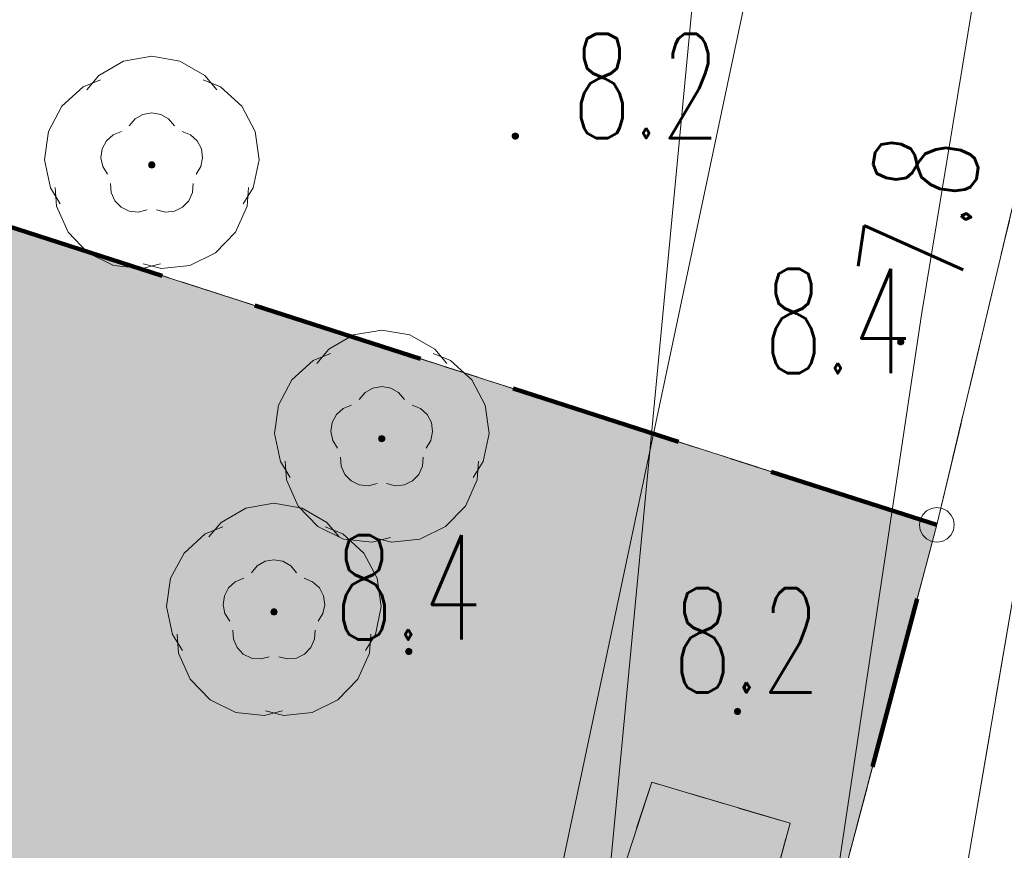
# Model space of a CAD drawing. Header units: millimetres. Extents: x -367306 to 168495, y -187323 to 82034.
# Tile 100 of 170: x 57736 to 71891, y -45551 to -33610. Entities that reach past the tile are written whole.
import ezdxf

# ---------------------------------------------------------------- set-up
doc = ezdxf.new("R2010")
doc.units = ezdxf.units.MM
doc.header["$MEASUREMENT"] = 0
for name, pattern in [('L_0_03', [1000, 500, -500]), ('L_0_06', [2000, 1500, -500]), ('Przerywana długa', [3900, 2500, -1400]), ('Przerywana gęsta', [900, 600, -300])]:
    doc.linetypes.add(name, pattern=pattern)
for name, color, linetype, lineweight in [('0_Nr_pióra__196', 1, 'Continuous', 100), ('Nowe_EGDE_Nr_pióra__8', 7, 'Continuous', 13), ('Nowe_EGDE_Nr_pióra__9', 7, 'Continuous', 13), ('Nowe_EGKK_Nr_pióra__8', 7, 'Continuous', 13), ('Nowe_EGKK_Nr_pióra__9', 7, 'Continuous', 13), ('Nowe_EGPG_Nr_pióra__8', 7, 'Continuous', 13), ('Nowe_EGPG_Nr_pióra__9', 7, 'Continuous', 13), ('Nowe_EGUG_Nr_pióra__8', 7, 'Continuous', 13), ('Nowe_EGUG_Nr_pióra__9', 7, 'Continuous', 13), ('Nowe_GUPPRZ_O_Nr_pióra__8', 7, 'Continuous', 13), ('Nowe_OTKJ_Nr_pióra__9', 7, 'Continuous', 13), ('Nowe_OTKK_Nr_pióra__9', 7, 'Continuous', 13), ('Nowe_OTRN_Nr_pióra__7', 7, 'Continuous', 13), ('Nowe_OTRN_Nr_pióra__8', 7, 'Continuous', 13), ('Nowe_OTRN_Nr_pióra__9', 7, 'Continuous', 13), ('Nowe_OTRN_O_Nr_pióra__8', 7, 'Continuous', 13), ('Nowe_OTZL_Nr_pióra__8', 7, 'Continuous', 13), ('Nowe_OTZL_Nr_pióra__9', 7, 'Continuous', 13), ('Nowe_SUEP_Nr_pióra__9', 7, 'Continuous', 13), ('Nowe_SUGP_Nr_pióra__9', 7, 'Continuous', 13), ('Nowe_SUTP_Nr_pióra__8', 7, 'Continuous', 13), ('Nowe_SUTP_Nr_pióra__9', 7, 'Continuous', 13), ('sytuacja_Nr_pióra__1', 7, 'Continuous', 13)]:
    doc.layers.add(name, color=color, linetype=linetype, lineweight=lineweight)
for name, color, linetype, lineweight, true_color in [('0_Nr_pióra__240', 7, 'Continuous', 18, 0xdcf887), ('Nowe_0_Nr_pióra__238', 7, 'Continuous', 18, 0x498039), ('Nowe_OTZL_Nr_pióra__94', 7, 'Continuous', 13, 0xe4ad2c), ('sytuacja_Nr_pióra__65', 7, 'Continuous', 13, 0x80c2ff)]:
    doc.layers.add(name, color=color, linetype=linetype, lineweight=lineweight, true_color=true_color)
doc.styles.add('STYL_AUTOMATYCZNY_3', font='Simplex.shx')

msp = doc.modelspace()

# ---------------------------------------------------------------- hatches: boundary and pattern name
at = {"layer": '0_Nr_pióra__240', "linetype": 'Continuous', "lineweight": 0, "true_color": 0x2c311b}
msp.add_hatch(color=250, dxfattribs=at).paths.add_polyline_path([(30171.8, -96720.9), (34081.6, -98183), (54152.7, -102143.4), (55981.6, -97123), (70921.6, -40873), (56311.6, -36173), (55048, -35268), (52171.6, -42023), (49741.6, -47093), (48311.6, -52433), (46661.6, -55883), (45161.6, -57793), (43771.6, -59413), (42208.7, -62543.2), (40283.4, -66791), (40212.7, -68912.2), (41470.3, -69790.4), (42569.2, -70252.6), (47675.1, -72338.2), (56224.5, -75830.5), (58637.3, -72854.6), (60821.9, -73667.5), (60544.8, -75099.8), (59579.1, -75843.4), (59238.7, -76159.5), (58755.1, -77979.1), (58886.4, -79298.1), (58572.4, -81544.1), (58506.9, -81618.7), (56382.6, -81087.9), (56703.6, -78380.8), (55052.9, -76657.1), (52926.1, -75915.1), (51222.3, -75320.7), (49958.1, -74879.6), (48593.9, -74403.7), (46422.8, -73645.3), (44640.7, -73010.5), (42978.9, -72418.4), (41250.5, -71802.7), (40159.4, -71414.1), (39123, -71571.1), (37508.2, -73159.1), (37194.9, -74081.9), (36018.2, -77547.1), (35689, -79531.4), (35373.2, -81438.5), (35149, -82792.1), (35027.6, -83524.8), (34343.1, -85366.5), (33167.2, -88530), (31726.2, -92406.6)])
at = {"layer": 'Nowe_OTRN_Nr_pióra__7', "linetype": 'Continuous', "lineweight": 13}
for points in [[(64816.6, -35283), (64818.2, -35294.7), (64822.6, -35305.5), (64829.8, -35314.8), (64839.1, -35322), (64850, -35326.5), (64861.6, -35328), (64873.3, -35326.5), (64884.1, -35322), (64893.4, -35314.8), (64900.6, -35305.5), (64905.1, -35294.7), (64906.6, -35283), (64905.1, -35271.4), (64900.6, -35260.5), (64893.4, -35251.2), (64884.1, -35244), (64873.3, -35239.6), (64861.6, -35238), (64850, -35239.6), (64839.1, -35244), (64829.8, -35251.2), (64822.6, -35260.5), (64818.2, -35271.4)], [(70357, -38241.5), (70358.6, -38253.1), (70363, -38264), (70370.2, -38273.3), (70379.5, -38280.5), (70390.4, -38285), (70402, -38286.5), (70413.7, -38285), (70424.5, -38280.5), (70433.8, -38273.3), (70441, -38264), (70445.5, -38253.1), (70447, -38241.5), (70445.5, -38229.9), (70441, -38219), (70433.8, -38209.7), (70424.5, -38202.5), (70413.7, -38198), (70402, -38196.5), (70390.4, -38198), (70379.5, -38202.5), (70370.2, -38209.7), (70363, -38219), (70358.6, -38229.9)], [(63284.3, -42692.1), (63285.8, -42703.8), (63290.3, -42714.6), (63297.5, -42724), (63306.8, -42731.1), (63317.7, -42735.6), (63329.3, -42737.1), (63341, -42735.6), (63351.8, -42731.1), (63361.1, -42724), (63368.3, -42714.6), (63372.8, -42703.8), (63374.3, -42692.1), (63372.8, -42680.5), (63368.3, -42669.6), (63361.1, -42660.3), (63351.8, -42653.2), (63341, -42648.7), (63329.3, -42647.1), (63317.7, -42648.7), (63306.8, -42653.2), (63297.5, -42660.3), (63290.3, -42669.6), (63285.8, -42680.5)], [(68010.9, -43554.7), (68012.5, -43566.3), (68017, -43577.2), (68024.1, -43586.5), (68033.4, -43593.6), (68044.3, -43598.1), (68055.9, -43599.7), (68067.6, -43598.1), (68078.4, -43593.6), (68087.8, -43586.5), (68094.9, -43577.2), (68099.4, -43566.3), (68100.9, -43554.7), (68099.4, -43543), (68094.9, -43532.2), (68087.8, -43522.8), (68078.4, -43515.7), (68067.6, -43511.2), (68055.9, -43509.7), (68044.3, -43511.2), (68033.4, -43515.7), (68024.1, -43522.8), (68017, -43532.2), (68012.5, -43543)]]:
    msp.add_hatch(color=7, dxfattribs=at).paths.add_polyline_path(points)
at = {"layer": 'Nowe_OTZL_Nr_pióra__94', "linetype": 'Continuous', "lineweight": 13, "true_color": 0xe4ad2c}
for points in [[(59634.9, -35743.2), (59648.8, -35741), (59661.3, -35734.6), (59671.3, -35724.7), (59677.7, -35712.1), (59679.9, -35698.2), (59677.7, -35684.3), (59671.3, -35671.8), (59661.3, -35661.8), (59648.8, -35655.4), (59634.9, -35653.2), (59621, -35655.4), (59608.4, -35661.8), (59598.5, -35671.8), (59592.1, -35684.3), (59589.9, -35698.2), (59592.1, -35712.1), (59598.5, -35724.7), (59608.4, -35734.6), (59621, -35741)], [(62941.6, -39678), (62955.5, -39675.8), (62968.1, -39669.4), (62978, -39659.5), (62984.4, -39646.9), (62986.6, -39633), (62984.4, -39619.1), (62978, -39606.6), (62968.1, -39596.6), (62955.5, -39590.2), (62941.6, -39588), (62927.7, -39590.2), (62915.2, -39596.6), (62905.2, -39606.6), (62898.8, -39619.1), (62896.6, -39633), (62898.8, -39646.9), (62905.2, -39659.5), (62915.2, -39669.4), (62927.7, -39675.8)], [(61391.6, -42168), (61405.5, -42165.8), (61418.1, -42159.4), (61428, -42149.5), (61434.4, -42136.9), (61436.6, -42123), (61434.4, -42109.1), (61428, -42096.6), (61418.1, -42086.6), (61405.5, -42080.2), (61391.6, -42078), (61377.7, -42080.2), (61365.2, -42086.6), (61355.2, -42096.6), (61348.8, -42109.1), (61346.6, -42123), (61348.8, -42136.9), (61355.2, -42149.5), (61365.2, -42159.4), (61377.7, -42165.8)]]:
    msp.add_hatch(color=42, dxfattribs=at).paths.add_polyline_path(points)
at = {"layer": 'sytuacja_Nr_pióra__65', "linetype": 'Continuous', "lineweight": 0, "true_color": 0x192633}
h = msp.add_hatch(color=179, dxfattribs=at)
h.paths.add_polyline_path([(-35518.4, -34473), (-67898.4, -84573), (-66138.4, -100353), (-58518.4, -110243), (-42598.4, -121143), (-16648.4, -132123), (-1348.4, -129693), (3325.5, -137445.8), (6501.6, -134653), (31321.6, -148073), (43551.6, -131243), (55981.6, -97123), (70921.6, -40873), (56311.6, -36173), (44331.6, -27593), (34641.9, -21548.3), (33406.4, -22351.9), (22129.7, -25856.9, 0.3125645), (16459.2, -35763.1, 0.0639815), (16561.6, -47403, -0.0641372), (20517.6, -68873.4, -0.1525468), (13695.5, -93630.2), (3435.8, -112923.9, -0.0818728), (1461.6, -115509.5), (-6521.8, -122921.4, -0.1451753), (-12306.4, -125248.3, -0.1061481), (-20698.4, -125033, -0.0211831), (-52070.1, -110031, -0.0156571), (-52613.6, -109720), (-56888.4, -107093), (-58193.1, -105873.8, -0.0772249), (-60088.2, -103457.7), (-61531.9, -100882.9, -0.0991166), (-62742.3, -97148), (-63291.3, -92429.4, -0.0773758), (-63172.5, -89355.1), (-62676, -86815.8, -0.093547), (-61301.5, -83370.5), (-34907, -41842.2, -0.0487492), (-33708.7, -40309.7), (-33683.4, -40283.1, -0.1375551), (-29041.8, -37523.5, -0.0442175), (-27588.1, -37267), (-16029.6, -36267.8, 0.1385926), (-10942.3, -34343.2), (-4215.8, -29365.2), (-2512.8, -27715.9, 0.2008798), (-1007.6, -25258.6), (-17808.4, -32663)])
h.paths.add_polyline_path([(33381.6, -100123), (34081.6, -98183), (16701.6, -91693), (16011.6, -93623)], flags=0)

# ---------------------------------------------------------------- linework, layer by layer
at = {"layer": '0_Nr_pióra__196', "color": 1, "linetype": 'Przerywana długa', "lineweight": 100}
msp.add_lwpolyline([(55981.6, -97123), (70921.6, -40873), (56311.6, -36173), (44331.6, -27593), (15671.6, -9583), (6061.6, -22143), (-17808.4, -32663), (-35518.4, -34473), (-67898.4, -84573), (-66138.4, -100353), (-58518.4, -110243), (-42598.4, -121143), (-16648.4, -132123), (-1348.4, -129693), (3325.5, -137445.8), (6501.6, -134653), (31321.6, -148073), (43551.6, -131243)], close=True, dxfattribs=at)
at = {"layer": 'Nowe_0_Nr_pióra__238', "color": 87, "linetype": 'Continuous', "lineweight": 18, "true_color": 0x498039, "flags": 128}
for points in [[(58698.9, -34619.4), (58873.3, -34412.4), (59229.8, -34207.2), (59634.9, -34136), (60040, -34207.2), (60396.5, -34412.4), (60570.9, -34619.4)], [(58319.6, -36255.1), (58176.6, -36025.2), (58091.6, -35622.8), (58149.1, -35215.5), (58342, -34852.2), (58647.3, -34576.6), (58898.1, -34474.7)], [(60371.7, -34474.7), (60622.4, -34576.6), (60927.7, -34852.2), (61120.7, -35215.5), (61178.1, -35622.8), (61093.1, -36025.2), (60950.2, -36255.1)], [(59758, -37121.2), (59495.2, -37186.2), (59086.2, -37142.6), (58716.6, -36962.2), (58430.7, -36666.4), (58262.9, -36290.8), (58243.5, -36020.9)], [(61026.3, -36020.9), (61006.8, -36290.8), (60839, -36666.4), (60553.2, -36962.2), (60183.5, -37142.6), (59774.5, -37186.2), (59511.8, -37121.2)], [(62005.6, -38554.1), (62180, -38347.2), (62536.5, -38142), (62941.6, -38070.7), (63346.7, -38142), (63703.2, -38347.2), (63877.6, -38554.1)], [(61626.3, -40189.8), (61483.4, -39960), (61398.4, -39557.6), (61455.8, -39150.2), (61648.8, -38787), (61954.1, -38511.3), (62204.8, -38409.4)], [(63678.4, -38409.4), (63929.2, -38511.3), (64234.5, -38787), (64427.4, -39150.2), (64484.9, -39557.6), (64399.9, -39960), (64256.9, -40189.8)], [(63064.7, -41056), (62802, -41120.9), (62393, -41077.4), (62023.3, -40896.9), (61737.5, -40601.2), (61569.7, -40225.6), (61550.2, -39955.7)], [(64333, -39955.7), (64313.6, -40225.6), (64145.8, -40601.2), (63859.9, -40896.9), (63490.3, -41077.4), (63081.2, -41120.9), (62818.5, -41056)], [(60455.6, -41044.1), (60630, -40837.2), (60986.5, -40632), (61391.6, -40560.7), (61796.7, -40632), (62153.2, -40837.2), (62327.6, -41044.1)], [(60076.3, -42679.8), (59933.4, -42450), (59848.4, -42047.6), (59905.8, -41640.2), (60098.8, -41277), (60404.1, -41001.3), (60654.8, -40899.4)], [(62128.4, -40899.4), (62379.2, -41001.3), (62684.5, -41277), (62877.4, -41640.2), (62934.9, -42047.6), (62849.9, -42450), (62706.9, -42679.8)], [(61514.7, -43546), (61252, -43610.9), (60843, -43567.4), (60473.3, -43386.9), (60187.5, -43091.2), (60019.7, -42715.6), (60000.2, -42445.7)], [(62783, -42445.7), (62763.6, -42715.6), (62595.8, -43091.2), (62309.9, -43386.9), (61940.3, -43567.4), (61531.2, -43610.9), (61268.5, -43546)]]:
    msp.add_lwpolyline(points, dxfattribs=at)
at = {"layer": 'Nowe_EGDE_Nr_pióra__8', "color": 7, "linetype": 'Continuous', "lineweight": 13}
msp.add_line((70921.6, -40873), (70921.7, -40873), dxfattribs=at)
msp.add_line((70921.6, -40873), (70921.7, -40873), dxfattribs=at)
msp.add_line((70921.6, -40873), (70921.7, -40873), dxfattribs=at)
at = {"layer": 'Nowe_EGDE_Nr_pióra__9', "color": 7, "linetype": 'Continuous', "lineweight": 13, "flags": 128}
for points in [[(70921.6, -40873), (77721.6, -12313), (76491.6, -4103), (59791.6, 2597), (44331.6, -27593), (56311.6, -36173)], [(55981.6, -97123), (70921.6, -40873), (56311.6, -36173), (44331.6, -27593), (15671.6, -9583), (6061.6, -22143), (-17808.4, -32663), (-35518.4, -34473), (-67898.4, -84573), (-66138.4, -100353), (-58518.4, -110243), (-42598.4, -121143), (-16648.4, -132123), (-1348.4, -129693), (3311.6, -137403), (6501.6, -134653), (31321.6, -148073), (43551.6, -131243)]]:
    msp.add_lwpolyline(points, close=True, dxfattribs=at)
msp.add_lwpolyline([(77721.6, -12313), (70921.6, -40873), (55981.6, -97123), (43551.6, -131243), (31321.6, -148073), (19561.6, -164263), (7973.4, -180602.1), (26296.8, -183770.5), (44701.6, -160023), (62321.6, -129663), (70431.6, -103153), (75611.6, -82253)], dxfattribs=at)
at = {"layer": 'Nowe_EGKK_Nr_pióra__8', "color": 7, "linetype": 'Continuous', "lineweight": 13}
for p, q in [((70921.6, -40873), (70921.7, -40873)), ((70921.6, -40873), (70921.7, -40873)), ((66821.6, -44573), (66821.7, -44573)), ((66821.6, -44573), (66821.7, -44573)), ((68811.6, -45163), (68811.7, -45163)), ((68811.6, -45163), (68811.7, -45163))]:
    msp.add_line(p, q, dxfattribs=at)
at = {"layer": 'Nowe_EGKK_Nr_pióra__9', "color": 7, "linetype": 'L_0_06', "lineweight": 13, "flags": 128}
for points in [[(-65928.4, -86443), (-46598.4, -55193), (-32708.1, -34185.8), (-25888.4, -18613), (-19538.4, -3963), (-15289, 2905.3), (-7768.4, 34407), (-6478.4, 39617), (-9198.5, 39673.5), (-11138.4, 31577), (-9490.8, 31378.4), (-12278.4, 26477), (-12397.1, 25976.7), (-13078.4, 26127), (-24358.4, -3553), (-29788.4, -3963), (-32958.4, -14253), (-43448.4, -33613), (-62598.4, -63213), (-70068.4, -74873), (-73378.4, -83263), (-74808.4, -87963), (-76058.4, -92933), (-76488.4, -97643), (-76148.4, -99903), (-74478.4, -105063), (-71748.4, -109473), (-68778.4, -112643), (-63278.4, -117253), (-36888.4, -133563), (-29028.4, -136863), (-23848.4, -137733), (-15768.4, -138533), (-6768.4, -139353), (-3598.4, -138483), (-438.4, -136613), (1879.8, -135034.1), (3281.6, -133823), (12911.6, -125533), (23321.6, -113373), (29441.6, -101683), (31601.6, -96903), (39431.6, -73863), (55391.6, -79203), (56561.6, -81483), (58691.6, -82183), (59421.6, -76943), (62241.6, -69543), (68811.6, -45163), (66821.6, -44573), (60191.6, -64873), (57641.6, -74443), (41611.6, -68353), (55048, -35268), (61231.6, -20173), (54061.6, -15833), (47506.2, -29866.6), (46621.6, -31733), (42301.6, -37993), (38441.6, -36363), (31721.6, -45713), (29651.6, -50493), (32131.6, -55673), (28631.6, -68213), (23091.6, -85543), (18891.6, -95613), (19151.6, -99663), (15641.6, -105623), (7471.6, -118773), (-568.4, -125543), (-4988.4, -128413), (-15438.4, -130493), (-41388.4, -119513), (-56468.4, -109643), (-64298.4, -99413)], [(70921.6, -40873), (77721.6, -12313), (69441.6, -2313), (52047.3, -12525.9), (44331.6, -27593), (47506.2, -29866.6), (54061.6, -15833), (61231.6, -20173), (55048, -35268), (56311.6, -36173)], [(29531.6, -148013), (31361.6, -144863), (37971.6, -133403), (44021.6, -123253), (49231.6, -107983), (55911.6, -88083), (57121.6, -88213), (55101.6, -97773), (55719.6, -97842.3), (55981.6, -97123), (70921.6, -40873), (56311.6, -36173), (55048, -35268), (41611.6, -68353), (57641.6, -74443), (60191.6, -64873), (66821.6, -44573), (68811.6, -45163), (62241.6, -69543), (59421.6, -76943), (58691.6, -82183), (56561.6, -81483), (55391.6, -79203), (39431.6, -73863), (31601.6, -96903), (29441.6, -101683), (23321.6, -113373), (12911.6, -125533), (3281.6, -133823), (5851.8, -135213.2)]]:
    msp.add_lwpolyline(points, close=True, dxfattribs=at)
at = {"layer": 'Nowe_EGPG_Nr_pióra__8', "color": 7, "linetype": 'Continuous', "lineweight": 13}
for p, q in [((70921.6, -40623), (70921.7, -40623)), ((70719.4, -40726.1), (70719.4, -40726.1)), ((70774.7, -40670.8), (70774.7, -40670.8)), ((70844.4, -40635.3), (70844.4, -40635.3)), ((70998.9, -40635.3), (70998.9, -40635.3)), ((71068.6, -40670.8), (71068.6, -40670.8)), ((71123.9, -40726.1), (71123.9, -40726.1)), ((70671.6, -40873), (70671.7, -40873)), ((70683.9, -40795.8), (70683.9, -40795.8)), ((71159.4, -40795.8), (71159.4, -40795.8)), ((71171.6, -40873), (71171.7, -40873)), ((70683.9, -40950.3), (70683.9, -40950.3)), ((70719.4, -41020), (70719.4, -41020)), ((71123.9, -41020), (71123.9, -41020)), ((71159.4, -40950.3), (71159.4, -40950.3)), ((70774.7, -41075.3), (70774.7, -41075.3)), ((70844.4, -41110.8), (70844.4, -41110.8)), ((70921.6, -41123), (70921.7, -41123)), ((70998.9, -41110.8), (70998.9, -41110.8)), ((71068.6, -41075.3), (71068.6, -41075.3))]:
    msp.add_line(p, q, dxfattribs=at)
at = {"layer": 'Nowe_EGPG_Nr_pióra__9', "color": 7, "linetype": 'Continuous', "lineweight": 13, "flags": 128}
msp.add_lwpolyline([(70921.6, -40623), (70998.9, -40635.3), (71068.6, -40670.8), (71123.9, -40726.1), (71159.4, -40795.8), (71171.6, -40873), (71159.4, -40950.3), (71123.9, -41020), (71068.6, -41075.3), (70998.9, -41110.8), (70921.6, -41123), (70844.4, -41110.8), (70774.7, -41075.3), (70719.4, -41020), (70683.9, -40950.3), (70671.6, -40873), (70683.9, -40795.8), (70719.4, -40726.1), (70774.7, -40670.8), (70844.4, -40635.3)], close=True, dxfattribs=at)
at = {"layer": 'Nowe_EGUG_Nr_pióra__8', "color": 7, "linetype": 'Continuous', "lineweight": 13}
for p, q in [((70921.6, -40873), (70921.7, -40873)), ((70921.6, -40873), (70921.7, -40873)), ((70921.6, -40873), (70921.7, -40873)), ((66821.6, -44573), (66821.7, -44573)), ((66821.6, -44573), (66821.7, -44573)), ((68811.6, -45163), (68811.7, -45163)), ((68811.6, -45163), (68811.7, -45163))]:
    msp.add_line(p, q, dxfattribs=at)
at = {"layer": 'Nowe_EGUG_Nr_pióra__9', "color": 7, "linetype": 'L_0_03', "lineweight": 13, "flags": 128}
for points in [[(26296.8, -183770.5), (29734.3, -179335.1), (40791.3, -165068.4), (44701.6, -160023), (58841.6, -138483), (62321.6, -129663), (66349.4, -116497.1), (70431.6, -103153), (75611.6, -82253), (77011.8, -79633.1), (78213.7, -77384.1), (78871.6, -76153), (79381.6, -73863), (80541.6, -68573), (84031.6, -52933), (88551.6, -30943), (83581.6, -29593), (82851.6, -26523), (83531.6, -22883), (87021.6, -12263), (87781.6, -9943), (92201.6, 2177), (95191.6, 10357), (105121.6, 30727), (70471.6, 39997), (75171.6, 3647), (76491.6, -4103), (77721.6, -12313), (70921.6, -40873), (55981.6, -97123), (55719.6, -97842.3), (43551.6, -131243), (31321.6, -148073), (25687.3, -155829.8), (19561.6, -164263), (7973.4, -180602.1)], [(-65928.4, -86443), (-46598.4, -55193), (-32708.1, -34185.8), (-25888.4, -18613), (-19538.4, -3963), (-15289, 2905.3), (-7768.4, 34407), (-6478.4, 39617), (-9198.5, 39673.5), (-11138.4, 31577), (-9490.8, 31378.4), (-12278.4, 26477), (-12397.1, 25976.7), (-13078.4, 26127), (-24358.4, -3553), (-29788.4, -3963), (-32958.4, -14253), (-43448.4, -33613), (-62598.4, -63213), (-70068.4, -74873), (-73378.4, -83263), (-74808.4, -87963), (-76058.4, -92933), (-76488.4, -97643), (-76148.4, -99903), (-74478.4, -105063), (-71748.4, -109473), (-68778.4, -112643), (-63278.4, -117253), (-36888.4, -133563), (-29028.4, -136863), (-23848.4, -137733), (-15768.4, -138533), (-6768.4, -139353), (-3598.4, -138483), (-438.4, -136613), (1879.8, -135034.1), (3281.6, -133823), (12911.6, -125533), (23321.6, -113373), (29441.6, -101683), (31601.6, -96903), (39431.6, -73863), (55391.6, -79203), (56561.6, -81483), (58691.6, -82183), (59421.6, -76943), (62241.6, -69543), (68811.6, -45163), (66821.6, -44573), (60191.6, -64873), (57641.6, -74443), (41611.6, -68353), (55048, -35268), (61231.6, -20173), (54061.6, -15833), (47506.2, -29866.6), (46621.6, -31733), (42301.6, -37993), (38441.6, -36363), (31721.6, -45713), (29651.6, -50493), (32131.6, -55673), (28631.6, -68213), (23091.6, -85543), (18891.6, -95613), (19151.6, -99663), (15641.6, -105623), (7471.6, -118773), (-568.4, -125543), (-4988.4, -128413), (-15438.4, -130493), (-41388.4, -119513), (-56468.4, -109643), (-64298.4, -99413)], [(70921.6, -40873), (77721.6, -12313), (69441.6, -2313), (52047.3, -12525.9), (44331.6, -27593), (47506.2, -29866.6), (54061.6, -15833), (61231.6, -20173), (55048, -35268), (56311.6, -36173)], [(29531.6, -148013), (31361.6, -144863), (37971.6, -133403), (44021.6, -123253), (49231.6, -107983), (55911.6, -88083), (57121.6, -88213), (55101.6, -97773), (55719.6, -97842.3), (55981.6, -97123), (70921.6, -40873), (56311.6, -36173), (55048, -35268), (41611.6, -68353), (57641.6, -74443), (60191.6, -64873), (66821.6, -44573), (68811.6, -45163), (62241.6, -69543), (59421.6, -76943), (58691.6, -82183), (56561.6, -81483), (55391.6, -79203), (39431.6, -73863), (31601.6, -96903), (29441.6, -101683), (23321.6, -113373), (12911.6, -125533), (3281.6, -133823), (5851.8, -135213.2)]]:
    msp.add_lwpolyline(points, close=True, dxfattribs=at)
at = {"layer": 'Nowe_OTKJ_Nr_pióra__9', "color": 7, "linetype": 'L_0_06', "lineweight": 13, "flags": 128}
msp.add_lwpolyline([(21472.8, -182936.3), (26882.7, -175776), (28540.7, -173581.5), (29691.4, -171973.5), (37465.7, -161109.1), (46145.3, -148356.4), (49972.2, -142287.6), (51641.5, -139022.6), (53138.9, -135757.7), (54527.5, -132715.9), (57342.3, -125022.1), (59763.9, -118137.3), (62318.9, -110873.1), (64720.1, -102390.1), (67644.1, -92101.9), (70126.7, -83617.2), (71230.4, -82306.4), (71874.3, -82536.4), (72338.2, -77200.1), (72304.6, -73825.8), (73717.2, -67166.3), (75064.8, -60878), (76317.6, -57755.4), (77397.9, -53052), (77381.6, -52943), (77241.6, -52403), (78911.6, -42093), (79431.6, -38873), (80221.6, -34063), (81181.6, -27813), (82081.6, -22403), (82421.6, -20413), (82891.6, -18473), (83461.6, -16453), (84951.6, -11803), (87421.6, -4163), (88041.6, -2283), (88671.6, -343), (89391.6, 1647), (92221.6, 8227), (93441.6, 10997), (94021.6, 12247), (97931.6, 20357), (100791.6, 26227), (101921.6, 28457), (103521.6, 31152.6), (96697.7, 32981.9), (95391.6, 30567), (93491.6, 27337), (90361.6, 21997), (89811.6, 21167), (89081.6, 20527), (88161.6, 20167), (87161.6, 20187), (86281.6, 20637), (85621.6, 21407), (85231.6, 22277), (85021.6, 23177), (84401.6, 27727), (83761.6, 32287), (83361.6, 35117), (83368.6, 36520.8), (82801.7, 36698.3), (75439, 38653.3), (75901.6, 36127), (76431.6, 32237), (76931.6, 28187), (78631.6, 15207), (78671.6, 13957), (78451.6, 6997), (78251.6, 2937), (77991.6, 1957), (77531.6, 1027), (77141.6, -3223), (77561.6, -4543), (77401.6, -6673), (76791.6, -11613), (75671.6, -19553), (74091.6, -29323), (72161.6, -41063), (70331.6, -51773), (67307.1, -65408.9), (64955.9, -76300.2), (60888.5, -93538.3), (58023.6, -105195.3), (54440.5, -115996.9), (49439.1, -128605.1), (44882, -139357.8), (42612.1, -143016.9), (35958.2, -152858.9), (27306.8, -165115.4), (15023.6, -181821.2)], close=True, dxfattribs=at)
at = {"layer": 'Nowe_OTKK_Nr_pióra__9', "color": 7, "linetype": 'Continuous', "lineweight": 13, "flags": 128}
msp.add_lwpolyline([(72161.6, -41063), (70331.6, -51773), (67307.1, -65408.9)], dxfattribs=at)
at = {"layer": 'Nowe_OTRN_Nr_pióra__8', "color": 7, "linetype": 'Continuous', "lineweight": 13}
for p, q in [((64839.1, -35244), (64839.2, -35244)), ((64850, -35239.6), (64850, -35239.6)), ((64861.6, -35238), (64861.7, -35238)), ((64873.3, -35239.6), (64873.3, -35239.6)), ((64884.1, -35244), (64884.2, -35244)), ((64816.6, -35283), (64816.7, -35283)), ((64818.2, -35271.4), (64818.2, -35271.4)), ((64818.2, -35294.7), (64818.2, -35294.7)), ((64822.6, -35260.5), (64822.7, -35260.5)), ((64822.6, -35305.5), (64822.7, -35305.5)), ((64829.8, -35251.2), (64829.9, -35251.2)), ((64829.8, -35314.8), (64829.9, -35314.8)), ((64839.1, -35322), (64839.2, -35322)), ((64850, -35326.5), (64850, -35326.5)), ((64861.6, -35328), (64861.7, -35328)), ((64873.3, -35326.5), (64873.3, -35326.5)), ((64884.1, -35322), (64884.2, -35322)), ((64893.4, -35251.2), (64893.5, -35251.2)), ((64893.4, -35314.8), (64893.5, -35314.8)), ((64900.6, -35260.5), (64900.6, -35260.5)), ((64900.6, -35305.5), (64900.6, -35305.5)), ((64905.1, -35271.4), (64905.1, -35271.4)), ((64905.1, -35294.7), (64905.1, -35294.7)), ((64906.6, -35283), (64906.7, -35283)), ((70363, -38219), (70363.1, -38219)), ((70370.2, -38209.7), (70370.2, -38209.7)), ((70379.5, -38202.5), (70379.6, -38202.5)), ((70390.4, -38198), (70390.4, -38198)), ((70402, -38196.5), (70402.1, -38196.5)), ((70413.7, -38198), (70413.7, -38198)), ((70424.5, -38202.5), (70424.6, -38202.5)), ((70433.8, -38209.7), (70433.9, -38209.7)), ((70441, -38219), (70441, -38219)), ((70357, -38241.5), (70357.1, -38241.5)), ((70358.6, -38229.9), (70358.6, -38229.9)), ((70358.6, -38253.1), (70358.6, -38253.1)), ((70363, -38264), (70363.1, -38264)), ((70370.2, -38273.3), (70370.2, -38273.3)), ((70379.5, -38280.5), (70379.6, -38280.5)), ((70390.4, -38285), (70390.4, -38285)), ((70402, -38286.5), (70402.1, -38286.5)), ((70413.7, -38285), (70413.7, -38285)), ((70424.5, -38280.5), (70424.6, -38280.5)), ((70433.8, -38273.3), (70433.9, -38273.3)), ((70441, -38264), (70441, -38264)), ((70445.5, -38229.9), (70445.5, -38229.9)), ((70445.5, -38253.1), (70445.5, -38253.1)), ((70447, -38241.5), (70447.1, -38241.5)), ((63284.3, -42692.1), (63284.4, -42692.1)), ((63285.8, -42680.5), (63285.9, -42680.5)), ((63285.8, -42703.8), (63285.9, -42703.8)), ((63290.3, -42669.6), (63290.4, -42669.6)), ((63290.3, -42714.6), (63290.4, -42714.6)), ((63297.5, -42660.3), (63297.5, -42660.3)), ((63297.5, -42724), (63297.5, -42724)), ((63306.8, -42653.2), (63306.9, -42653.2)), ((63306.8, -42731.1), (63306.9, -42731.1)), ((63317.7, -42648.7), (63317.7, -42648.7)), ((63317.7, -42735.6), (63317.7, -42735.6)), ((63329.3, -42647.1), (63329.4, -42647.1)), ((63329.3, -42737.1), (63329.4, -42737.1)), ((63341, -42648.7), (63341, -42648.7)), ((63341, -42735.6), (63341, -42735.6)), ((63351.8, -42653.2), (63351.9, -42653.2)), ((63351.8, -42731.1), (63351.9, -42731.1)), ((63361.1, -42660.3), (63361.2, -42660.3)), ((63361.1, -42724), (63361.2, -42724)), ((63368.3, -42669.6), (63368.3, -42669.6)), ((63368.3, -42714.6), (63368.3, -42714.6)), ((63372.8, -42680.5), (63372.8, -42680.5)), ((63372.8, -42703.8), (63372.8, -42703.8)), ((63374.3, -42692.1), (63374.4, -42692.1)), ((68010.9, -43554.7), (68011, -43554.7)), ((68012.5, -43543), (68012.5, -43543)), ((68012.5, -43566.3), (68012.5, -43566.3)), ((68017, -43532.2), (68017, -43532.2)), ((68017, -43577.2), (68017, -43577.2)), ((68024.1, -43522.8), (68024.2, -43522.8)), ((68024.1, -43586.5), (68024.2, -43586.5)), ((68033.4, -43515.7), (68033.5, -43515.7)), ((68033.4, -43593.6), (68033.5, -43593.6)), ((68044.3, -43511.2), (68044.4, -43511.2)), ((68044.3, -43598.1), (68044.4, -43598.1)), ((68055.9, -43509.7), (68056, -43509.7)), ((68055.9, -43599.7), (68056, -43599.7)), ((68067.6, -43511.2), (68067.6, -43511.2)), ((68067.6, -43598.1), (68067.6, -43598.1)), ((68078.4, -43515.7), (68078.5, -43515.7)), ((68078.4, -43593.6), (68078.5, -43593.6)), ((68087.8, -43522.8), (68087.8, -43522.8)), ((68087.8, -43586.5), (68087.8, -43586.5)), ((68094.9, -43532.2), (68095, -43532.2)), ((68094.9, -43577.2), (68095, -43577.2)), ((68099.4, -43543), (68099.5, -43543)), ((68099.4, -43566.3), (68099.5, -43566.3)), ((68100.9, -43554.7), (68101, -43554.7))]:
    msp.add_line(p, q, dxfattribs=at)
at = {"layer": 'Nowe_OTRN_Nr_pióra__9', "color": 7, "linetype": 'Continuous', "lineweight": 13, "flags": 128}
for points in [[(64816.6, -35283), (64818.2, -35294.7), (64822.6, -35305.5), (64829.8, -35314.8), (64839.1, -35322), (64850, -35326.5), (64861.6, -35328), (64873.3, -35326.5), (64884.1, -35322), (64893.4, -35314.8), (64900.6, -35305.5), (64905.1, -35294.7), (64906.6, -35283), (64905.1, -35271.4), (64900.6, -35260.5), (64893.4, -35251.2), (64884.1, -35244), (64873.3, -35239.6), (64861.6, -35238), (64850, -35239.6), (64839.1, -35244), (64829.8, -35251.2), (64822.6, -35260.5), (64818.2, -35271.4)], [(70357, -38241.5), (70358.6, -38253.1), (70363, -38264), (70370.2, -38273.3), (70379.5, -38280.5), (70390.4, -38285), (70402, -38286.5), (70413.7, -38285), (70424.5, -38280.5), (70433.8, -38273.3), (70441, -38264), (70445.5, -38253.1), (70447, -38241.5), (70445.5, -38229.9), (70441, -38219), (70433.8, -38209.7), (70424.5, -38202.5), (70413.7, -38198), (70402, -38196.5), (70390.4, -38198), (70379.5, -38202.5), (70370.2, -38209.7), (70363, -38219), (70358.6, -38229.9)], [(63284.3, -42692.1), (63285.8, -42703.8), (63290.3, -42714.6), (63297.5, -42724), (63306.8, -42731.1), (63317.7, -42735.6), (63329.3, -42737.1), (63341, -42735.6), (63351.8, -42731.1), (63361.1, -42724), (63368.3, -42714.6), (63372.8, -42703.8), (63374.3, -42692.1), (63372.8, -42680.5), (63368.3, -42669.6), (63361.1, -42660.3), (63351.8, -42653.2), (63341, -42648.7), (63329.3, -42647.1), (63317.7, -42648.7), (63306.8, -42653.2), (63297.5, -42660.3), (63290.3, -42669.6), (63285.8, -42680.5)], [(68010.9, -43554.7), (68012.5, -43566.3), (68017, -43577.2), (68024.1, -43586.5), (68033.4, -43593.6), (68044.3, -43598.1), (68055.9, -43599.7), (68067.6, -43598.1), (68078.4, -43593.6), (68087.8, -43586.5), (68094.9, -43577.2), (68099.4, -43566.3), (68100.9, -43554.7), (68099.4, -43543), (68094.9, -43532.2), (68087.8, -43522.8), (68078.4, -43515.7), (68067.6, -43511.2), (68055.9, -43509.7), (68044.3, -43511.2), (68033.4, -43515.7), (68024.1, -43522.8), (68017, -43532.2), (68012.5, -43543)]]:
    msp.add_lwpolyline(points, close=True, dxfattribs=at)
at = {"layer": 'Nowe_OTZL_Nr_pióra__8', "color": 7, "linetype": 'Continuous', "lineweight": 13}
for p, q in [((59634.9, -34948.2), (59634.9, -34948.2)), ((59394.3, -35035.6), (59394.4, -35035.6)), ((59506.9, -34970.7), (59507, -34970.7)), ((59762.8, -34970.7), (59762.9, -34970.7)), ((59875.4, -35035.6), (59875.5, -35035.6)), ((59199.3, -35215.8), (59199.4, -35215.8)), ((59310.6, -35134.9), (59310.6, -35134.9)), ((59959.2, -35134.9), (59959.2, -35134.9)), ((60070.4, -35215.8), (60070.5, -35215.8)), ((58982.5, -35351.7), (58982.6, -35351.7)), ((59079, -35264.7), (59079, -35264.7)), ((60190.8, -35264.7), (60190.8, -35264.7)), ((60287.2, -35351.7), (60287.3, -35351.7)), ((58921.6, -35466.5), (58921.6, -35466.5)), ((60348.2, -35466.5), (60348.2, -35466.5)), ((58903.4, -35595.1), (58903.5, -35595.1)), ((59598.5, -35671.8), (59598.5, -35671.8)), ((59608.4, -35661.8), (59608.5, -35661.8)), ((59621, -35655.4), (59621, -35655.4)), ((59634.9, -35653.2), (59634.9, -35653.2)), ((59648.8, -35655.4), (59648.8, -35655.4)), ((59661.3, -35661.8), (59661.4, -35661.8)), ((59671.3, -35671.8), (59671.3, -35671.8)), ((60366.3, -35595.1), (60366.4, -35595.1)), ((58930.3, -35722.2), (58930.3, -35722.2)), ((59589.9, -35698.2), (59589.9, -35698.2)), ((59592.1, -35684.3), (59592.1, -35684.3)), ((59592.1, -35712.1), (59592.1, -35712.1)), ((59598.5, -35724.7), (59598.5, -35724.7)), ((59608.4, -35734.6), (59608.5, -35734.6)), ((59621, -35741), (59621, -35741)), ((59634.9, -35743.2), (59634.9, -35743.2)), ((59648.8, -35741), (59648.8, -35741)), ((59661.3, -35734.6), (59661.4, -35734.6)), ((59671.3, -35724.7), (59671.3, -35724.7)), ((59677.7, -35684.3), (59677.7, -35684.3)), ((59677.7, -35712.1), (59677.7, -35712.1)), ((59679.9, -35698.2), (59679.9, -35698.2)), ((60339.5, -35722.2), (60339.5, -35722.2)), ((58998.9, -35832.6), (58999, -35832.6)), ((60270.8, -35832.6), (60270.9, -35832.6)), ((59041.4, -35963.4), (59041.5, -35963.4)), ((59050.7, -36093), (59050.8, -36093)), ((60219, -36093), (60219, -36093)), ((60228.3, -35963.4), (60228.4, -35963.4)), ((59103.7, -36211.6), (59103.8, -36211.6)), ((60166, -36211.6), (60166.1, -36211.6)), ((59194, -36305), (59194.1, -36305)), ((59310.8, -36362), (59310.8, -36362)), ((59440, -36375.8), (59440, -36375.8)), ((59566.1, -36344.6), (59566.2, -36344.6)), ((59703.6, -36344.6), (59703.7, -36344.6)), ((59829.8, -36375.8), (59829.8, -36375.8)), ((59959, -36362), (59959, -36362)), ((60075.7, -36305), (60075.8, -36305)), ((62813.7, -38905.5), (62813.7, -38905.5)), ((62941.6, -38883), (62941.7, -38883)), ((63069.6, -38905.5), (63069.6, -38905.5)), ((62617.3, -39069.7), (62617.4, -39069.7)), ((62701.1, -38970.3), (62701.1, -38970.3)), ((63182.2, -38970.3), (63182.2, -38970.3)), ((63265.9, -39069.7), (63265.9, -39069.7)), ((62385.7, -39199.5), (62385.8, -39199.5)), ((62506.1, -39150.5), (62506.1, -39150.5)), ((63377.2, -39150.5), (63377.2, -39150.5)), ((63497.5, -39199.5), (63497.6, -39199.5)), ((62289.3, -39286.5), (62289.3, -39286.5)), ((63594, -39286.5), (63594, -39286.5)), ((62228.3, -39401.3), (62228.4, -39401.3)), ((63654.9, -39401.3), (63655, -39401.3)), ((62210.2, -39529.9), (62210.2, -39529.9)), ((62896.6, -39633), (62896.7, -39633)), ((62898.8, -39619.1), (62898.9, -39619.1)), ((62905.2, -39606.6), (62905.3, -39606.6)), ((62915.2, -39596.6), (62915.2, -39596.6)), ((62927.7, -39590.2), (62927.8, -39590.2)), ((62941.6, -39588), (62941.7, -39588)), ((62955.5, -39590.2), (62955.6, -39590.2)), ((62968.1, -39596.6), (62968.1, -39596.6)), ((62978, -39606.6), (62978.1, -39606.6)), ((62984.4, -39619.1), (62984.5, -39619.1)), ((62986.6, -39633), (62986.7, -39633)), ((63673, -39529.9), (63673.1, -39529.9)), ((62237, -39657), (62237.1, -39657)), ((62305.7, -39767.3), (62305.7, -39767.3)), ((62898.8, -39646.9), (62898.9, -39646.9)), ((62905.2, -39659.5), (62905.3, -39659.5)), ((62915.2, -39669.4), (62915.2, -39669.4)), ((62927.7, -39675.8), (62927.8, -39675.8)), ((62941.6, -39678), (62941.7, -39678)), ((62955.5, -39675.8), (62955.6, -39675.8)), ((62968.1, -39669.4), (62968.1, -39669.4)), ((62978, -39659.5), (62978.1, -39659.5)), ((62984.4, -39646.9), (62984.5, -39646.9)), ((63577.6, -39767.3), (63577.6, -39767.3)), ((63646.2, -39657), (63646.3, -39657)), ((62348.2, -39898.2), (62348.2, -39898.2)), ((63535.1, -39898.2), (63535.1, -39898.2)), ((62357.5, -40027.7), (62357.5, -40027.7)), ((63525.7, -40027.7), (63525.8, -40027.7)), ((62410.5, -40146.4), (62410.5, -40146.4)), ((63472.7, -40146.4), (63472.8, -40146.4)), ((62500.8, -40239.8), (62500.8, -40239.8)), ((62617.5, -40296.8), (62617.6, -40296.8)), ((62746.7, -40310.5), (62746.8, -40310.5)), ((62872.8, -40279.4), (62872.9, -40279.4)), ((63010.4, -40279.4), (63010.4, -40279.4)), ((63136.5, -40310.5), (63136.6, -40310.5)), ((63265.7, -40296.8), (63265.8, -40296.8)), ((63382.5, -40239.8), (63382.5, -40239.8)), ((61151.1, -41460.3), (61151.1, -41460.3)), ((61263.7, -41395.5), (61263.7, -41395.5)), ((61391.6, -41373), (61391.7, -41373)), ((61519.6, -41395.5), (61519.6, -41395.5)), ((61632.2, -41460.3), (61632.2, -41460.3)), ((61067.3, -41559.7), (61067.4, -41559.7)), ((61715.9, -41559.7), (61715.9, -41559.7)), ((60835.7, -41689.5), (60835.8, -41689.5)), ((60956.1, -41640.5), (60956.1, -41640.5)), ((61827.2, -41640.5), (61827.2, -41640.5)), ((61947.5, -41689.5), (61947.6, -41689.5)), ((60678.3, -41891.3), (60678.4, -41891.3)), ((60739.3, -41776.5), (60739.3, -41776.5)), ((62044, -41776.5), (62044, -41776.5)), ((62104.9, -41891.3), (62105, -41891.3)), ((60660.2, -42019.9), (60660.2, -42019.9)), ((62123, -42019.9), (62123.1, -42019.9)), ((60687, -42147), (60687.1, -42147)), ((61346.6, -42123), (61346.7, -42123)), ((61348.8, -42109.1), (61348.9, -42109.1)), ((61348.8, -42136.9), (61348.9, -42136.9)), ((61355.2, -42096.6), (61355.3, -42096.6)), ((61355.2, -42149.5), (61355.3, -42149.5)), ((61365.2, -42086.6), (61365.2, -42086.6)), ((61365.2, -42159.4), (61365.2, -42159.4)), ((61377.7, -42080.2), (61377.8, -42080.2)), ((61377.7, -42165.8), (61377.8, -42165.8)), ((61391.6, -42078), (61391.7, -42078)), ((61391.6, -42168), (61391.7, -42168)), ((61405.5, -42080.2), (61405.6, -42080.2)), ((61405.5, -42165.8), (61405.6, -42165.8)), ((61418.1, -42086.6), (61418.1, -42086.6)), ((61418.1, -42159.4), (61418.1, -42159.4)), ((61428, -42096.6), (61428.1, -42096.6)), ((61428, -42149.5), (61428.1, -42149.5)), ((61434.4, -42109.1), (61434.5, -42109.1)), ((61434.4, -42136.9), (61434.5, -42136.9)), ((61436.6, -42123), (61436.7, -42123)), ((62096.2, -42147), (62096.3, -42147)), ((60755.7, -42257.3), (60755.7, -42257.3)), ((62027.6, -42257.3), (62027.6, -42257.3)), ((60798.2, -42388.2), (60798.2, -42388.2)), ((61985.1, -42388.2), (61985.1, -42388.2)), ((60807.5, -42517.7), (60807.5, -42517.7)), ((61975.7, -42517.7), (61975.8, -42517.7)), ((60860.5, -42636.4), (60860.5, -42636.4)), ((60950.8, -42729.8), (60950.8, -42729.8)), ((61832.5, -42729.8), (61832.5, -42729.8)), ((61922.7, -42636.4), (61922.8, -42636.4)), ((61067.5, -42786.8), (61067.6, -42786.8)), ((61196.7, -42800.5), (61196.8, -42800.5)), ((61322.8, -42769.4), (61322.9, -42769.4)), ((61460.4, -42769.4), (61460.4, -42769.4)), ((61586.5, -42800.5), (61586.6, -42800.5)), ((61715.7, -42786.8), (61715.8, -42786.8))]:
    msp.add_line(p, q, dxfattribs=at)
at = {"layer": 'Nowe_OTZL_Nr_pióra__9', "color": 7, "linetype": 'Continuous', "lineweight": 13, "flags": 128}
for points in [[(59310.6, -35134.9), (59394.3, -35035.6), (59506.9, -34970.7), (59634.9, -34948.2), (59762.8, -34970.7), (59875.4, -35035.6), (59959.2, -35134.9)], [(58998.9, -35832.6), (58930.3, -35722.2), (58903.4, -35595.1), (58921.6, -35466.5), (58982.5, -35351.7), (59079, -35264.7), (59199.3, -35215.8)], [(60070.4, -35215.8), (60190.8, -35264.7), (60287.2, -35351.7), (60348.2, -35466.5), (60366.3, -35595.1), (60339.5, -35722.2), (60270.8, -35832.6)], [(59566.1, -36344.6), (59440, -36375.8), (59310.8, -36362), (59194, -36305), (59103.7, -36211.6), (59050.7, -36093), (59041.4, -35963.4)], [(60228.3, -35963.4), (60219, -36093), (60166, -36211.6), (60075.7, -36305), (59959, -36362), (59829.8, -36375.8), (59703.6, -36344.6)], [(62617.3, -39069.7), (62701.1, -38970.3), (62813.7, -38905.5), (62941.6, -38883), (63069.6, -38905.5), (63182.2, -38970.3), (63265.9, -39069.7)], [(62305.7, -39767.3), (62237, -39657), (62210.2, -39529.9), (62228.3, -39401.3), (62289.3, -39286.5), (62385.7, -39199.5), (62506.1, -39150.5)], [(63377.2, -39150.5), (63497.5, -39199.5), (63594, -39286.5), (63654.9, -39401.3), (63673, -39529.9), (63646.2, -39657), (63577.6, -39767.3)], [(62872.8, -40279.4), (62746.7, -40310.5), (62617.5, -40296.8), (62500.8, -40239.8), (62410.5, -40146.4), (62357.5, -40027.7), (62348.2, -39898.2)], [(63535.1, -39898.2), (63525.7, -40027.7), (63472.7, -40146.4), (63382.5, -40239.8), (63265.7, -40296.8), (63136.5, -40310.5), (63010.4, -40279.4)], [(61067.3, -41559.7), (61151.1, -41460.3), (61263.7, -41395.5), (61391.6, -41373), (61519.6, -41395.5), (61632.2, -41460.3), (61715.9, -41559.7)], [(60755.7, -42257.3), (60687, -42147), (60660.2, -42019.9), (60678.3, -41891.3), (60739.3, -41776.5), (60835.7, -41689.5), (60956.1, -41640.5)], [(61827.2, -41640.5), (61947.5, -41689.5), (62044, -41776.5), (62104.9, -41891.3), (62123, -42019.9), (62096.2, -42147), (62027.6, -42257.3)], [(61322.8, -42769.4), (61196.7, -42800.5), (61067.5, -42786.8), (60950.8, -42729.8), (60860.5, -42636.4), (60807.5, -42517.7), (60798.2, -42388.2)], [(61985.1, -42388.2), (61975.7, -42517.7), (61922.7, -42636.4), (61832.5, -42729.8), (61715.7, -42786.8), (61586.5, -42800.5), (61460.4, -42769.4)]]:
    msp.add_lwpolyline(points, dxfattribs=at)
for points in [[(59634.9, -35743.2), (59648.8, -35741), (59661.3, -35734.6), (59671.3, -35724.7), (59677.7, -35712.1), (59679.9, -35698.2), (59677.7, -35684.3), (59671.3, -35671.8), (59661.3, -35661.8), (59648.8, -35655.4), (59634.9, -35653.2), (59621, -35655.4), (59608.4, -35661.8), (59598.5, -35671.8), (59592.1, -35684.3), (59589.9, -35698.2), (59592.1, -35712.1), (59598.5, -35724.7), (59608.4, -35734.6), (59621, -35741)], [(62941.6, -39678), (62955.5, -39675.8), (62968.1, -39669.4), (62978, -39659.5), (62984.4, -39646.9), (62986.6, -39633), (62984.4, -39619.1), (62978, -39606.6), (62968.1, -39596.6), (62955.5, -39590.2), (62941.6, -39588), (62927.7, -39590.2), (62915.2, -39596.6), (62905.2, -39606.6), (62898.8, -39619.1), (62896.6, -39633), (62898.8, -39646.9), (62905.2, -39659.5), (62915.2, -39669.4), (62927.7, -39675.8)], [(61391.6, -42168), (61405.5, -42165.8), (61418.1, -42159.4), (61428, -42149.5), (61434.4, -42136.9), (61436.6, -42123), (61434.4, -42109.1), (61428, -42096.6), (61418.1, -42086.6), (61405.5, -42080.2), (61391.6, -42078), (61377.7, -42080.2), (61365.2, -42086.6), (61355.2, -42096.6), (61348.8, -42109.1), (61346.6, -42123), (61348.8, -42136.9), (61355.2, -42149.5), (61365.2, -42159.4), (61377.7, -42165.8)]]:
    msp.add_lwpolyline(points, close=True, dxfattribs=at)
at = {"layer": 'Nowe_SUEP_Nr_pióra__9', "color": 7, "linetype": 'Continuous', "lineweight": 13, "flags": 128}
msp.add_lwpolyline([(62920.2, 48206.4), (62831.6, 47947), (64461.6, 46657), (69081.6, 39547), (69851.6, 3557), (70051.6, -5533), (64801.6, -60783), (61861.6, -74133), (55161.6, -100453), (52561.6, -111263), (44341.6, -132743), (40451.6, -140733), (22601.6, -168733), (12586.7, -181399.8)], dxfattribs=at)
msp.add_lwpolyline([(62920.2, 48206.4), (62831.6, 47947), (64461.6, 46657), (69081.6, 39547), (69851.6, 3557), (70051.6, -5533), (64801.6, -60783), (61861.6, -74133), (55161.6, -100453), (52561.6, -111263), (44341.6, -132743), (40451.6, -140733), (22601.6, -168733), (12586.7, -181399.8)], dxfattribs=at)
at = {"layer": 'Nowe_SUGP_Nr_pióra__9', "color": 7, "linetype": 'Continuous', "lineweight": 13, "flags": 128}
msp.add_lwpolyline([(66511.6, 45387), (65451.6, 41947), (70441.6, 26607), (70591.6, 7417), (70271.6, -4513), (71051.6, -23613), (70711.6, -28373), (68611.6, -31223), (63031.6, -57593), (61161.6, -63813), (37631.6, -131683), (30361.6, -143053), (18781.6, -160973), (25371.6, -165403), (32631.6, -170383), (34091.6, -171413), (25221.5, -183584.5)], dxfattribs=at)
at = {"layer": 'Nowe_SUTP_Nr_pióra__8', "color": 7, "linetype": 'Continuous', "lineweight": 13}
msp.add_line((70703.1, -37851.7), (70703.2, -37851.7), dxfattribs=at)
at = {"layer": 'Nowe_SUTP_Nr_pióra__9', "color": 7, "linetype": 'Continuous', "lineweight": 13, "flags": 128}
msp.add_lwpolyline([(75781.6, -7113), (75203, -9810.3), (72989.7, -23956.3), (70703.1, -37851.7), (69091.2, -48580.7), (67317.6, -58759.6), (67613.6, -59331.8), (67651.6, -60093)], dxfattribs=at)
at = {"layer": 'sytuacja_Nr_pióra__1', "color": 7, "linetype": 'Przerywana gęsta', "lineweight": 13, "flags": 128}
msp.add_lwpolyline([(-35518.4, -34473), (-67898.4, -84573), (-66138.4, -100353), (-58518.4, -110243), (-42598.4, -121143), (-16648.4, -132123), (-1348.4, -129693), (3325.5, -137445.8), (6501.6, -134653), (31321.6, -148073), (43551.6, -131243), (55981.6, -97123), (70921.6, -40873), (56311.6, -36173), (44331.6, -27593), (34641.9, -21548.3), (33406.4, -22351.9), (22129.7, -25856.9, 0.3125645), (16459.2, -35763.1, 0.0639815), (16561.6, -47403, -0.0641372), (20517.6, -68873.4, -0.1525468), (13695.5, -93630.2), (3435.8, -112923.9, -0.0818728), (1461.6, -115509.5), (-6521.8, -122921.4, -0.1451753), (-12306.4, -125248.3, -0.1061481), (-20698.4, -125033, -0.0211831), (-52070.1, -110031, -0.0156571), (-52613.6, -109720), (-56888.4, -107093), (-58193.1, -105873.8, -0.0772249), (-60088.2, -103457.7), (-61531.9, -100882.9, -0.0991166), (-62742.3, -97148), (-63291.3, -92429.4, -0.0773758), (-63172.5, -89355.1), (-62676, -86815.8, -0.093547), (-61301.5, -83370.5), (-34907, -41842.2, -0.0487492), (-33708.7, -40309.7), (-33683.4, -40283.1, -0.1375551), (-29041.8, -37523.5, -0.0442175), (-27588.1, -37267), (-16029.6, -36267.8, 0.1385926), (-10942.3, -34343.2), (-4215.8, -29365.2), (-2512.8, -27715.9, 0.2008798), (-1007.6, -25258.6), (-17808.4, -32663)], format="xyb", close=True, dxfattribs=at)

# ---------------------------------------------------------------- texts
at = {"layer": 'Nowe_GUPPRZ_O_Nr_pióra__8', "color": 7, "linetype": 'Continuous', "lineweight": 13, "insert": (71256.1, -37499.1), "char_height": 1500, "attachment_point": 7, "rotation": 81.6, "style": 'STYL_AUTOMATYCZNY_3'}
msp.add_mtext('\\A1;{\\W0.660000x;\\pql;\\FSimplex.shx;7.8}', dxfattribs=at)
at = {"layer": 'Nowe_OTRN_O_Nr_pióra__8', "color": 7, "linetype": 'Continuous', "lineweight": 13, "char_height": 1500, "attachment_point": 7, "style": 'STYL_AUTOMATYCZNY_3'}
for s, insert in [('\\A1;{\\W0.660000x;\\pql;\\FSimplex.shx;8.2}', (65682.3, -35310.7)), ('\\A1;{\\W0.660000x;\\pql;\\FSimplex.shx;8.4}', (68437.2, -38691.7)), ('\\A1;{\\W0.660000x;\\pql;\\FSimplex.shx;8.4}', (62261.5, -42521.3)), ('\\A1;{\\W0.660000x;\\pql;\\FSimplex.shx;8.2}', (67126.1, -43280.4))]:
    msp.add_mtext(s, dxfattribs=dict(at, insert=insert))

doc.saveas('drawing.dxf')
